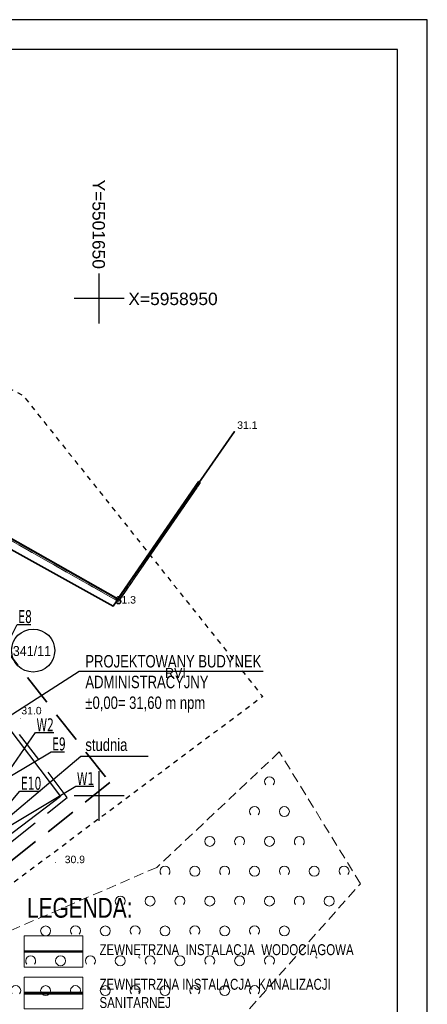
# Model space of a CAD drawing. Extents: x 5501473 to 5501683, y 5958830 to 5958978.
# Tile 6 of 6: x 5501642 to 5501683, y 5958879 to 5958978. Entities that reach past the tile are written whole.
import ezdxf
from ezdxf.enums import TextEntityAlignment as Align

# ---------------------------------------------------------------- set-up
doc = ezdxf.new("R2010")
doc.units = 0
doc.header["$LTSCALE"] = 0.5
for name, pattern in [('1 1', [2, 1, -1]), ('2 1', [3, 2, -1]), ('EGKK', [4, 3, -1]), ('EGUG', [2, 1, -1]), ('HIDDEN', [9.525, 6.35, -3.175])]:
    doc.linetypes.add(name, pattern=pattern)
for name, color, linetype, lineweight in [('--- 01 WODA', 150, 'Continuous', 50), ('--- 01 WODA OZNACZENIA', 5, 'Continuous', 18), ('--- 02 KS', 34, 'Continuous', 60), ('--GRANICA DZIAŁKI', 2, 'Continuous', 40), ('--zagosp', 7, 'Continuous', 0), ('EGDE', 251, 'Continuous', 20), ('EGDE_O', 251, 'Continuous', 20), ('EGKK', 251, 'Continuous', 20), ('EGPG', 251, 'Continuous', 20), ('EGPG_O', 251, 'Continuous', 20), ('EGUG', 251, 'Continuous', 20), ('EGUG_O', 251, 'Continuous', 20), ('IE-zewnętrzne _wsp', 1, 'Continuous', 0), ('OTO', 251, 'Continuous', 20), ('OTRN', 251, 'Continuous', 20), ('OTRN_O', 251, 'Continuous', 18), ('OTZ', 251, 'Continuous', 20)]:
    doc.layers.add(name, color=color, linetype=linetype, lineweight=lineweight)
for name, color, linetype in [('--ogrodzenie', 7, 'Continuous'), ('--OPISY', 7, 'Continuous'), ('--trawa-zakres', 94, 'Continuous'), ('--zakres-WZ', 181, 'Continuous'), ('PARSI', 251, 'Continuous'), ('Strzałka', 251, 'Continuous'), ('Wymiarowanie', 7, 'Continuous')]:
    doc.layers.add(name, color=color, linetype=linetype)
doc.styles.add('1-500', font='arial.ttf', dxfattribs={"width": 0.75, "height": 1.25})
doc.styles.add('BDOT', font='Arial.ttf', dxfattribs={"width": 0.9})
doc.styles.add('EGBP', font='arial.ttf')
doc.styles.add('EGiB', font='Arial.ttf', dxfattribs={"width": 0.9})
doc.styles.add('MZSK', font='Arial.ttf', dxfattribs={"width": 0.9, "height": 0.75})
doc.styles.add('PZ', font='romand.shx', dxfattribs={"width": 0.7})
doc.styles.add('STYL-1', font='arial.ttf', dxfattribs={"width": 0.75})
doc.linetypes.add('OGRODZENIE1', pattern='A,0.4,-0.06,[143,RODZLIN.shx,S=0.012,R=0,X=0,Y=0],-0.06,0.4', length=0.92)
doc.linetypes.add('OTOO', pattern='A,7.5,[30,msgB.shx,S=1.28,R=0,X=0,Y=0],7.5', length=15)
doc.dimstyles.new('PZ', dxfattribs={"dimscale": 0.5, "dimtxt": 2.2, "dimasz": 0, "dimexe": 0, "dimexo": 0, "dimgap": 0.5, "dimtad": 1, "dimdec": 1, "dimlfac": 0.1, "dimzin": 0, "dimdsep": 46, "dimtxsty": 'PZ', "dimcen": 0.09, "dimse1": 1, "dimse2": 1, "dimsd1": 1, "dimsd2": 1, "dimclrd": 8, "dimclre": 8, "dimclrt": 256, "dimadec": 0, "dimazin": 0, "dimtfac": 1, "dimtdec": 1, "dimtofl": 0, "dimtmove": 1, "dimatfit": 3, "dimfxl": 1, "dimtolj": 1, "dimtzin": 0, "dimarcsym": 0})

# ---------------------------------------------------------------- blocks, each defined once
blk = doc.blocks.new('OTZK_b')
at = {"layer": 'OTZ', "color": 0, "lineweight": 18}
blk.add_arc((0, 0), 1, 318.5904, 221.4096, dxfattribs=at)
blk = doc.blocks.new('OTZK_a')
at = {"layer": 'OTZ', "color": 0, "lineweight": 18}
blk.add_circle((0, 0), 1, dxfattribs=at)
blk = doc.blocks.new('OTRN')
at = {"layer": 'OTRN', "color": 0, "const_width": 0.09}
blk.add_lwpolyline([(-0.04, 0, 1), (0.04, 0, 1)], format="xyb", close=True, dxfattribs=at)
at = {"layer": 'OTRN_O', "color": 0, "style": 'BDOT'}
blk.add_attdef('RZEDNA', (0.51, 0.52), '', height=1.5, dxfattribs=at)
blk = doc.blocks.new('EGPG_a')
at = {"color": 0}
blk.add_wipeout([(0.48, 0), (0.46, 0.15), (0.39, 0.28), (0.28, 0.39), (0.15, 0.46), (0, 0.48), (-0.15, 0.46), (-0.28, 0.39), (-0.39, 0.28), (-0.46, 0.15), (-0.48, 0), (-0.46, -0.15), (-0.39, -0.28), (-0.28, -0.39), (-0.15, -0.46), (0, -0.48), (0.15, -0.46), (0.28, -0.39), (0.39, -0.28), (0.46, -0.15)], dxfattribs=at).dxf.layer = 'EGPG'
at = {"layer": 'EGPG', "color": 0, "lineweight": 18}
blk.add_circle((0, 0, 1), 0.5, dxfattribs=at)
at = {"layer": 'EGPG_O', "color": 0, "style": 'EGBP'}
blk.add_attdef('NRP', (0.98, 0.52), '', height=1.5, dxfattribs=at)
blk = doc.blocks.new('mzsk')
at = {"layer": 'PARSI', "color": 0}
for p, q in [((0, -5), (0, 5)), ((5, 0), (-5, 0))]:
    blk.add_line(p, q, dxfattribs=at)

msp = doc.modelspace()

# ---------------------------------------------------------------- linework, layer by layer
at = {"layer": '--- 01 WODA', "flags": 128}
msp.add_lwpolyline([(5501642.464, 5958884.364), (5501648.354, 5958884.364)], dxfattribs=at)
at = {"layer": '--- 02 KS', "flags": 128}
msp.add_lwpolyline([(5501642.464, 5958880.188), (5501648.354, 5958880.188)], dxfattribs=at)
at = {"layer": '--ogrodzenie', "linetype": 'OGRODZENIE1', "ltscale": 3}
for p, q in [((5501635.35, 5958914.143), (5501646.103, 5958899.949)), ((5501646.103, 5958899.949), (5501626.711, 5958885.259))]:
    msp.add_line(p, q, dxfattribs=at)
at = {"layer": '--OPISY'}
for points in [[(5501666.477, 5958912.509), (5501648.005, 5958912.509), (5501629.47, 5958900.607)], [(5501666.477, 5958912.509), (5501648.005, 5958912.509), (5501629.47, 5958900.607)], [(5501654.93, 5958903.96), (5501648.172, 5958903.96), (5501637.18, 5958894.72)]]:
    msp.add_lwpolyline(points, dxfattribs=at)
at = {"layer": '--trawa-zakres', "linetype": 'HIDDEN', "lineweight": 25}
msp.add_lwpolyline([(5501607.088, 5958908.679), (5501615.981, 5958896.94), (5501616.432, 5958896.257), (5501626.192, 5958883.432), (5501646.801, 5958899.851), (5501628.199, 5958924.407)], close=True, dxfattribs=at)
at = {"layer": '--zagosp', "linetype": 'Continuous'}
for points in [[(5501642.464, 5958885.952), (5501648.354, 5958885.952), (5501648.354, 5958882.776), (5501642.464, 5958882.776)], [(5501642.464, 5958881.776), (5501648.354, 5958881.776), (5501648.354, 5958878.6), (5501642.464, 5958878.6)]]:
    msp.add_lwpolyline(points, close=True, dxfattribs=at)
at = {"layer": '--zakres-WZ', "linetype": 'HIDDEN', "lineweight": 35}
msp.add_lwpolyline([(5501589.302, 5958923.596), (5501605.119, 5958946.432), (5501622.331, 5958936.641), (5501627.435, 5958946.919), (5501630.627, 5958945.228), (5501625.177, 5958934.409), (5501651.069, 5958901.344), (5501623.813, 5958879.625)], close=True, dxfattribs=at)
at = {"color": 2, "linetype": 'Continuous'}
msp.add_circle((5501643.371, 5958914.613), 2.166, dxfattribs=at)
at = {"layer": 'EGDE', "lineweight": 18}
for points in [[(5501616.176, 5958965.832), (5501608.46, 5958951.15), (5501605.45, 5958945.9), (5501651.95, 5958919.55), (5501659.839, 5958931.013)], [(5501660.129, 5958931.433), (5501651.95, 5958919.55), (5501605.45, 5958945.9), (5501583.6, 5958913.84), (5501577.149, 5958905.701)]]:
    msp.add_lwpolyline(points, dxfattribs=at)
at = {"layer": 'EGKK', "linetype": 'EGKK', "lineweight": 18}
for points in [[(5501615.765, 5958965.05), (5501608.46, 5958951.15), (5501605.45, 5958945.9), (5501651.95, 5958919.55), (5501659.449, 5958930.446)], [(5501659.731, 5958930.855), (5501651.95, 5958919.55), (5501605.45, 5958945.9), (5501592.28, 5958926.57), (5501641.46, 5958861.65), (5501646.829, 5958855.594)]]:
    msp.add_lwpolyline(points, dxfattribs=at)
at = {"layer": 'OTZ', "linetype": '2 1', "lineweight": 18}
msp.add_lwpolyline([(5501668.11, 5958904.43), (5501655.81, 5958892.82), (5501637.85, 5958885.06), (5501635.62, 5958875.77), (5501640.22, 5958864.65), (5501646.23, 5958857.27), (5501676.26, 5958891.18)], close=True, dxfattribs=at)

# ---------------------------------------------------------------- block references
at = {"layer": 'OTRN', "xscale": 0.5, "yscale": 0.5, "zscale": 0.5}
msp.add_blockref('OTRN', (5501663.62, 5958936.64, 31.05), dxfattribs=at).add_auto_attribs({'RZEDNA': '31.1'})
at = {"layer": 'OTRN'}
ref = msp.add_blockref('OTRN', (5501642.11, 5958907.8), dxfattribs=dict(at, xscale=0.5, yscale=0.5, zscale=0.5, rotation=360))
ref.add_attrib('RZEDNA', '31.0', (5501642.18, 5958908.2, 31), dxfattribs={"layer": 'OTRN_O', "color": 0, "height": 0.75, "style": 'BDOT'})
ref = msp.add_blockref('OTRN', (5501645.62, 5958893.3), dxfattribs=dict(at, xscale=0.5, yscale=0.5, zscale=0.5, rotation=360))
ref.add_attrib('RZEDNA', '30.9', (5501646.54, 5958893.24, 30.9), dxfattribs={"layer": 'OTRN_O', "color": 0, "height": 0.75, "style": 'BDOT'})
at = {"layer": 'OTZ', "xscale": 0.5, "yscale": 0.5, "zscale": 0.5}
for name, p in [('OTZK_b', (5501667.12, 5958901.43)), ('OTZK_b', (5501665.62, 5958898.43)), ('OTZK_a', (5501668.62, 5958898.43)), ('OTZK_a', (5501661.12, 5958895.43)), ('OTZK_b', (5501664.12, 5958895.43)), ('OTZK_a', (5501667.12, 5958895.43)), ('OTZK_b', (5501670.12, 5958895.43)), ('OTZK_b', (5501656.62, 5958892.43)), ('OTZK_a', (5501659.62, 5958892.43)), ('OTZK_b', (5501662.62, 5958892.43)), ('OTZK_a', (5501665.62, 5958892.43)), ('OTZK_b', (5501668.62, 5958892.43)), ('OTZK_a', (5501671.62, 5958892.43)), ('OTZK_b', (5501674.62, 5958892.43)), ('OTZK_b', (5501652.12, 5958889.43)), ('OTZK_a', (5501655.12, 5958889.43)), ('OTZK_b', (5501658.12, 5958889.43)), ('OTZK_a', (5501661.12, 5958889.43)), ('OTZK_b', (5501664.12, 5958889.43)), ('OTZK_a', (5501667.12, 5958889.43)), ('OTZK_b', (5501670.12, 5958889.43)), ('OTZK_a', (5501673.12, 5958889.43)), ('OTZK_a', (5501644.62, 5958886.43)), ('OTZK_b', (5501647.62, 5958886.43)), ('OTZK_a', (5501650.62, 5958886.43)), ('OTZK_b', (5501653.62, 5958886.43)), ('OTZK_a', (5501656.62, 5958886.43)), ('OTZK_b', (5501659.62, 5958886.43)), ('OTZK_a', (5501662.62, 5958886.43)), ('OTZK_b', (5501665.62, 5958886.43)), ('OTZK_a', (5501668.62, 5958886.43)), ('OTZK_b', (5501643.12, 5958883.43)), ('OTZK_a', (5501646.12, 5958883.43)), ('OTZK_b', (5501649.12, 5958883.43)), ('OTZK_a', (5501652.12, 5958883.43)), ('OTZK_b', (5501655.12, 5958883.43)), ('OTZK_a', (5501658.12, 5958883.43)), ('OTZK_b', (5501661.12, 5958883.43)), ('OTZK_a', (5501664.12, 5958883.43)), ('OTZK_b', (5501667.12, 5958883.43)), ('OTZK_b', (5501641.62, 5958880.43)), ('OTZK_a', (5501644.62, 5958880.43)), ('OTZK_b', (5501647.62, 5958880.43)), ('OTZK_a', (5501650.62, 5958880.43)), ('OTZK_b', (5501653.62, 5958880.43)), ('OTZK_a', (5501656.62, 5958880.43)), ('OTZK_b', (5501659.62, 5958880.43)), ('OTZK_a', (5501662.62, 5958880.43)), ('OTZK_b', (5501665.62, 5958880.43))]:
    msp.add_blockref(name, p, dxfattribs=at)
at = {"layer": 'PARSI', "xscale": 0.5, "yscale": 0.5, "zscale": 0.5}
for p in [(5501650, 5958950), (5501650, 5958900)]:
    msp.add_blockref('mzsk', p, dxfattribs=at)

# ---------------------------------------------------------------- texts
at = {"layer": '--- 01 WODA OZNACZENIA', "linetype": 'Continuous', "char_height": 1.3, "attachment_point": 4, "style": 'PZ'}
for s, insert in [('{\\fTahoma|b0|i0|c0|p0;W2}', (5501643.703, 5958907.15)), ('{\\fTahoma|b0|i0|c0|p0;W1}', (5501647.765, 5958901.737, 31.74))]:
    msp.add_mtext(s, dxfattribs=dict(at, insert=insert))
at = {"layer": '--OPISY', "char_height": 1.25, "width": 27.21426, "attachment_point": 1, "line_spacing_factor": 0.8, "style": '1-500'}
for s, insert in [('\\pxsm1,;PROJEKTOWANY BUDYNEK  ADMINISTRACYJNY \\P%%P0,00= 31,60 m npm', (5501648.618, 5958914.162)), ('\\pxsm1,;studnia', (5501648.618, 5958905.768))]:
    msp.add_mtext(s, dxfattribs=dict(at, insert=insert))
at = {"layer": '--zagosp', "linetype": 'Continuous', "insert": (5501642.754, 5958889.756), "char_height": 2, "width": 23.6515, "attachment_point": 1, "rotation": 0, "style": 'STYL-1'}
msp.add_mtext('LEGENDA:', dxfattribs=at)
at = {"layer": '--zagosp', "linetype": 'Continuous', "char_height": 1.1, "attachment_point": 1, "style": 'STYL-1'}
for s, insert, width in [('ZEWNĘTRZNA  INSTALACJA  WODOCIĄGOWA', (5501650.036, 5958885.094), 27.60568), ('ZEWNĘTRZNA INSTALACJA  KANALIZACJI SANITARNEJ', (5501650.036, 5958881.614), 24.59474)]:
    msp.add_mtext(s, dxfattribs=dict(at, insert=insert, width=width))
at = {"layer": 'EGDE_O', "insert": (5501641.324, 5958914.051), "char_height": 1, "attachment_point": 7, "style": 'EGiB'}
msp.add_mtext('341/11', dxfattribs=at)
at = {"layer": 'EGUG_O', "insert": (5501656.622, 5958911.864), "char_height": 1, "attachment_point": 7, "style": 'EGiB'}
msp.add_mtext('RVI', dxfattribs=at)
at = {"layer": 'IE-zewnętrzne _wsp', "linetype": 'Continuous', "char_height": 1.3, "attachment_point": 4, "style": 'PZ'}
for s, insert in [('{\\fTahoma|b0|i0|c0|p0;E8}', (5501641.876, 5958918.015)), ('{\\fTahoma|b0|i0|c0|p0;E9}', (5501645.276, 5958905.219)), ('{\\fTahoma|b0|i0|c0|p0;E10}', (5501642.144, 5958901.26))]:
    msp.add_mtext(s, dxfattribs=dict(at, insert=insert))
at = {"layer": 'Wymiarowanie', "style": 'MZSK'}
msp.add_text('Y=5501650', height=1.25, rotation=-90, dxfattribs=at).set_placement((5501650.583, 5958952.975), align=Align.TOP_RIGHT)
msp.add_text('X=5958950', height=1.25, dxfattribs=at).set_placement((5501652.935, 5958948.965), align=Align.BOTTOM_LEFT)

# ---------------------------------------------------------------- leaders
at = {"layer": '--- 01 WODA OZNACZENIA', "linetype": 'Continuous', "annotation_type": 0, "has_hookline": 1, "hookline_direction": 0}
for points, text_width in [([(5501640.299, 5958901.565), (5501643.603, 5958906.387)], 1.741), ([(5501637.18, 5958894.72, 31.74), (5501647.665, 5958900.985, 31.74)], 1.694)]:
    msp.add_leader(points, dimstyle='PZ', override={"dimgap": 0.2, "dimclrd": 256}, dxfattribs=dict(at, text_width=text_width))
at = {"layer": 'IE-zewnętrzne _wsp', "linetype": 'Continuous', "annotation_type": 0, "has_hookline": 1, "hookline_direction": 0}
for points, text_width in [([(5501637.09, 5958907.971), (5501641.776, 5958917.235)], 1.248), ([(5501641.02, 5958901.938), (5501645.176, 5958904.443)], 1.241), ([(5501637.18, 5958894.72), (5501642.044, 5958900.483)], 1.926)]:
    msp.add_leader(points, dimstyle='PZ', override={"dimgap": 0.2, "dimclrd": 256}, dxfattribs=dict(at, text_width=text_width))

# ---------------------------------------------------------------- next in the draw order: block references
at = {"layer": 'EGPG', "xscale": 0.5, "yscale": 0.5, "zscale": 0.5, "rotation": 360}
msp.add_blockref('EGPG_a', (5501651.95, 5958919.55), dxfattribs=at)

# ---------------------------------------------------------------- next in the draw order: linework, layer by layer
at = {"layer": '--GRANICA DZIAŁKI', "linetype": 'Continuous', "flags": 128}
msp.add_lwpolyline([(5501576.992, 5958905.825), (5501583.439, 5958913.959), (5501598.7, 5958936.348), (5501605.388, 5958946.165), (5501651.889, 5958919.814), (5501660.026, 5958931.636)], dxfattribs=at)
for points in [[(5501472.985, 5958829.529), (5501682.985, 5958829.529), (5501682.985, 5958978.029), (5501472.985, 5958978.029)], [(5501480.985, 5958832.529), (5501679.985, 5958832.529), (5501679.985, 5958975.029), (5501480.985, 5958975.029)]]:
    msp.add_lwpolyline(points, close=True)
at = {"layer": 'EGUG', "linetype": 'EGUG', "lineweight": 18}
msp.add_lwpolyline([(5501660.19, 5958931.523), (5501651.95, 5958919.55), (5501605.45, 5958945.9), (5501592.28, 5958926.57), (5501641.46, 5958861.65), (5501646.841, 5958855.58)], dxfattribs=at)
at = {"layer": 'OTO', "linetype": 'OTOO', "lineweight": 35, "flags": 128}
msp.add_lwpolyline([(5501626.92, 5958932.7), (5501639.91, 5958925.44), (5501651.41, 5958919.08), (5501663.62, 5958936.64)], dxfattribs=at)
at = {"layer": 'Strzałka', "linetype": '1 1', "flags": 128}
msp.add_lwpolyline([(5501596.574, 5958964.164), (5501642.356, 5958940.252), (5501666.438, 5958909.985), (5501621.79, 5958876.648), (5501570.688, 5958927.46), (5501596.574, 5958964.164)], dxfattribs=at)

# ---------------------------------------------------------------- next in the draw order: block references
at = {"layer": 'OTRN', "xscale": 0.5, "yscale": 0.5, "zscale": 0.5}
msp.add_blockref('OTRN', (5501651.41, 5958919.08, 31.25), dxfattribs=at).add_auto_attribs({'RZEDNA': '31.3'})

doc.saveas('drawing.dxf')
